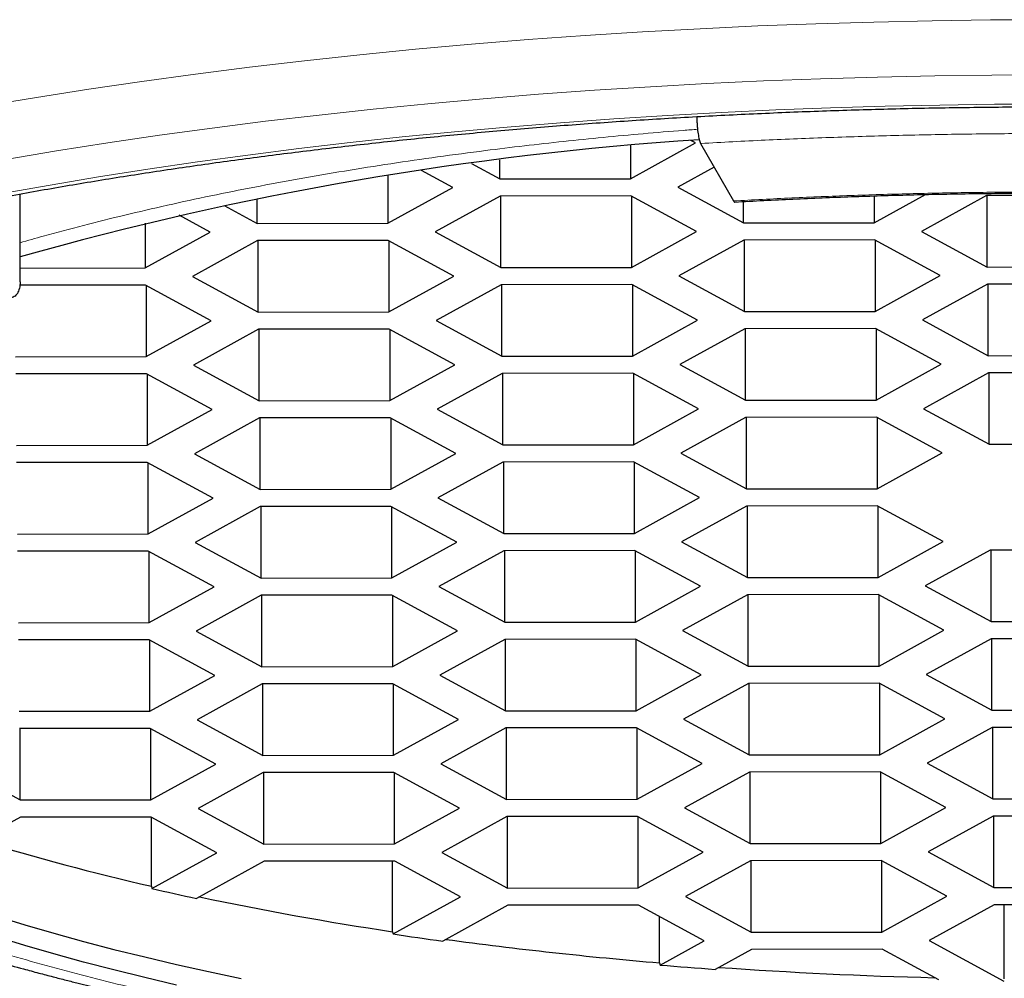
# Model space of a CAD drawing. Header units: millimetres. Extents: x 8 to 646, y 12 to 530.
# Tile 35 of 45: x 326.18 to 330.71, y 496.06 to 500.46. Entities that reach past the tile are written whole.
import ezdxf

# ---------------------------------------------------------------- set-up
doc = ezdxf.new("R2010")
doc.units = ezdxf.units.MM

msp = doc.modelspace()

# ---------------------------------------------------------------- linework, layer by layer
at = {"color": 7, "linetype": 'Continuous', "lineweight": 30}
for p, q in [((328.9903, 499.734), (329.2886, 499.8984)), ((329.2886, 499.8984), (329.2673, 499.91)), ((329.3118, 499.896), (329.4622, 499.6321)), ((328.9903, 499.8862), (328.9903, 499.734)), ((328.26, 499.804), (328.3901, 499.7334)), ((328.3901, 499.7334), (328.3901, 499.8208)), ((328.1741, 499.6937), (328.0302, 499.7718)), ((329.3741, 499.7868), (329.2071, 499.6948)), ((327.8758, 499.7484), (327.8758, 499.5293)), ((328.3901, 499.7334), (328.9903, 499.734)), ((326.1864, 499.2611), (326.1864, 499.664)), ((327.8758, 499.5293), (328.1741, 499.6937)), ((329.2071, 499.6948), (329.509, 499.5311)), ((330.1092, 499.5317), (330.3449, 499.6616)), ((327.2756, 499.5287), (327.2756, 499.6424)), ((328.3909, 499.6545), (328.0926, 499.4901)), ((328.9911, 499.6551), (328.3909, 499.6545)), ((328.3944, 499.3264), (328.3944, 499.6545)), ((329.293, 499.4914), (328.9911, 499.6551)), ((328.9946, 499.6533), (328.9946, 499.327)), ((329.509, 499.5311), (329.509, 499.6293)), ((330.1092, 499.6551), (330.1092, 499.5317)), ((330.6244, 499.6569), (330.326, 499.4925)), ((331.2246, 499.6575), (330.6244, 499.6569)), ((330.6279, 499.3287), (330.6279, 499.6569)), ((327.1232, 499.6113), (327.2756, 499.5287)), ((326.7612, 499.53), (326.7612, 499.3246)), ((327.0596, 499.489), (326.917, 499.5664)), ((327.2756, 499.5287), (327.8758, 499.5293)), ((329.509, 499.5311), (330.1092, 499.5317)), ((326.7612, 499.3246), (327.0596, 499.489)), ((328.0926, 499.4901), (328.3944, 499.3264)), ((328.9946, 499.327), (329.293, 499.4914)), ((330.326, 499.4925), (330.6279, 499.3287)), ((327.2764, 499.4498), (326.978, 499.2854)), ((327.8766, 499.4504), (327.2764, 499.4498)), ((327.2799, 499.1217), (327.2799, 499.4498)), ((328.1784, 499.2867), (327.8766, 499.4504)), ((327.8801, 499.4486), (327.8801, 499.1223)), ((329.5098, 499.4522), (329.2115, 499.2878)), ((330.11, 499.4528), (329.5098, 499.4522)), ((329.5133, 499.1241), (329.5133, 499.4522)), ((330.4119, 499.2891), (330.11, 499.4528)), ((330.1135, 499.4509), (330.1135, 499.1247)), ((326.1864, 499.324), (326.7612, 499.3246)), ((328.3944, 499.3264), (328.9946, 499.327)), ((330.6279, 499.3287), (331.2281, 499.3294)), ((326.978, 499.2854), (327.2799, 499.1217)), ((327.8801, 499.1223), (328.1784, 499.2867)), ((329.2115, 499.2878), (329.5133, 499.1241)), ((330.1135, 499.1247), (330.4119, 499.2891)), ((326.762, 499.2457), (326.1855, 499.2451)), ((327.0639, 499.082), (326.762, 499.2457)), ((326.7655, 499.2439), (326.7655, 498.9176)), ((328.3953, 499.2475), (328.0969, 499.0831)), ((328.9955, 499.2481), (328.3953, 499.2475)), ((328.3988, 498.9193), (328.3988, 499.2475)), ((329.2973, 499.0844), (328.9955, 499.2481)), ((328.999, 499.2462), (328.999, 498.92)), ((330.6287, 499.2499), (330.3304, 499.0855)), ((331.2289, 499.2505), (330.6287, 499.2499)), ((330.6322, 498.9217), (330.6322, 499.2499)), ((327.2799, 499.1217), (327.8801, 499.1223)), ((329.5133, 499.1241), (330.1135, 499.1247)), ((326.7655, 498.9176), (327.0639, 499.082)), ((328.0969, 499.0831), (328.3988, 498.9193)), ((328.999, 498.92), (329.2973, 499.0844)), ((330.3304, 499.0855), (330.6322, 498.9217)), ((327.2807, 499.0428), (326.9824, 498.8784)), ((327.8809, 499.0434), (327.2807, 499.0428)), ((327.2842, 498.7146), (327.2842, 499.0428)), ((328.1828, 498.8797), (327.8809, 499.0434)), ((327.8844, 499.0415), (327.8844, 498.7153)), ((329.5142, 499.0452), (329.2158, 498.8808)), ((330.1144, 499.0458), (329.5142, 499.0452)), ((329.5177, 498.717), (329.5177, 499.0452)), ((330.4162, 498.8821), (330.1144, 499.0458)), ((330.1179, 499.0439), (330.1179, 498.7177)), ((326.1653, 498.917), (326.7655, 498.9176)), ((328.3988, 498.9193), (328.999, 498.92)), ((330.6322, 498.9217), (331.2324, 498.9224)), ((326.9824, 498.8784), (327.2842, 498.7146)), ((327.8844, 498.7153), (328.1828, 498.8797)), ((329.2158, 498.8808), (329.5177, 498.717)), ((330.1179, 498.7177), (330.4162, 498.8821)), ((326.7664, 498.8387), (326.1662, 498.8381)), ((327.0682, 498.675), (326.7664, 498.8387)), ((326.7699, 498.8368), (326.7699, 498.5106)), ((328.3996, 498.8405), (328.1013, 498.6761)), ((328.9998, 498.8411), (328.3996, 498.8405)), ((328.4031, 498.5123), (328.4031, 498.8405)), ((329.3017, 498.6774), (328.9998, 498.8411)), ((329.0033, 498.8392), (329.0033, 498.513)), ((330.6331, 498.8428), (330.3347, 498.6784)), ((331.2333, 498.8435), (330.6331, 498.8428)), ((330.6366, 498.5147), (330.6366, 498.8429)), ((327.2842, 498.7146), (327.8844, 498.7153)), ((329.5177, 498.717), (330.1179, 498.7177)), ((326.7699, 498.5106), (327.0682, 498.675)), ((328.1013, 498.6761), (328.4031, 498.5123)), ((329.0033, 498.513), (329.3017, 498.6774)), ((330.3347, 498.6784), (330.6366, 498.5147)), ((327.2851, 498.6358), (326.9867, 498.4714)), ((327.8853, 498.6364), (327.2851, 498.6358)), ((327.2886, 498.3076), (327.2886, 498.6358)), ((328.1871, 498.4726), (327.8853, 498.6364)), ((327.8888, 498.6345), (327.8888, 498.3083)), ((329.5185, 498.6381), (329.2202, 498.4737)), ((330.1187, 498.6388), (329.5185, 498.6381)), ((329.522, 498.31), (329.522, 498.6381)), ((330.4206, 498.475), (330.1187, 498.6388)), ((330.1222, 498.6369), (330.1222, 498.3106)), ((326.1697, 498.5099), (326.7699, 498.5106)), ((328.4031, 498.5123), (329.0033, 498.513)), ((330.6366, 498.5147), (331.2368, 498.5153)), ((326.9867, 498.4714), (327.2886, 498.3076)), ((327.8888, 498.3083), (328.1871, 498.4726)), ((329.2202, 498.4737), (329.522, 498.31)), ((330.1222, 498.3106), (330.4206, 498.475)), ((326.7707, 498.4317), (326.1705, 498.4311)), ((327.0726, 498.2679), (326.7707, 498.4317)), ((326.7742, 498.1036), (326.7742, 498.4298)), ((328.404, 498.4334), (328.1056, 498.2691)), ((329.0042, 498.4341), (328.404, 498.4334)), ((328.4075, 498.1053), (328.4075, 498.4334)), ((329.306, 498.2703), (329.0042, 498.4341)), ((329.0077, 498.1059), (329.0077, 498.4322)), ((327.2886, 498.3076), (327.8888, 498.3083)), ((329.522, 498.31), (330.1222, 498.3106)), ((326.7742, 498.1036), (327.0726, 498.2679)), ((328.1056, 498.2691), (328.4075, 498.1053)), ((329.0077, 498.1059), (329.306, 498.2703)), ((327.2894, 498.2287), (326.9911, 498.0644)), ((327.8896, 498.2294), (327.2894, 498.2287)), ((327.2929, 497.9006), (327.2929, 498.2287)), ((328.1915, 498.0656), (327.8896, 498.2294)), ((327.8931, 497.9012), (327.8931, 498.2275)), ((329.5229, 498.2311), (329.2245, 498.0667)), ((330.1231, 498.2318), (329.5229, 498.2311)), ((329.5264, 497.903), (329.5264, 498.2311)), ((330.4249, 498.068), (330.1231, 498.2318)), ((330.1266, 497.9036), (330.1266, 498.2299)), ((326.174, 498.1029), (326.7742, 498.1036)), ((328.4075, 498.1053), (329.0077, 498.1059)), ((326.9911, 498.0644), (327.2929, 497.9006)), ((327.8931, 497.9012), (328.1915, 498.0656)), ((329.2245, 498.0667), (329.5264, 497.903)), ((330.1266, 497.9036), (330.4249, 498.068)), ((326.7751, 498.0247), (326.1749, 498.024)), ((327.0769, 497.8609), (326.7751, 498.0247)), ((326.7786, 497.6965), (326.7786, 498.0228)), ((328.4083, 498.0264), (328.11, 497.862)), ((329.0085, 498.0271), (328.4083, 498.0264)), ((328.4118, 497.6983), (328.4118, 498.0264)), ((329.3104, 497.8633), (329.0085, 498.0271)), ((329.012, 497.6989), (329.012, 498.0252)), ((330.6418, 498.0288), (330.3434, 497.8644)), ((331.242, 498.0294), (330.6418, 498.0288)), ((330.6453, 497.7006), (330.6453, 498.0288)), ((327.2929, 497.9006), (327.8931, 497.9012)), ((329.5264, 497.903), (330.1266, 497.9036)), ((326.7786, 497.6965), (327.0769, 497.8609)), ((328.11, 497.862), (328.4118, 497.6983)), ((329.012, 497.6989), (329.3104, 497.8633)), ((330.3434, 497.8644), (330.6453, 497.7006)), ((327.2938, 497.8217), (326.9954, 497.6573)), ((327.894, 497.8224), (327.2938, 497.8217)), ((327.2973, 497.4936), (327.2973, 497.8217)), ((328.1958, 497.6586), (327.894, 497.8224)), ((327.8975, 497.4942), (327.8975, 497.8205)), ((329.5272, 497.8241), (329.2289, 497.6597)), ((330.1274, 497.8247), (329.5272, 497.8241)), ((329.5307, 497.496), (329.5307, 497.8241)), ((330.4293, 497.661), (330.1274, 497.8247)), ((330.1309, 497.4966), (330.1309, 497.8228)), ((326.1784, 497.6959), (326.7786, 497.6965)), ((328.4118, 497.6983), (329.012, 497.6989)), ((330.6453, 497.7006), (331.2455, 497.7013)), ((326.9954, 497.6573), (327.2973, 497.4936)), ((327.8975, 497.4942), (328.1958, 497.6586)), ((329.2289, 497.6597), (329.5307, 497.496)), ((330.1309, 497.4966), (330.4293, 497.661)), ((326.7794, 497.6177), (326.1792, 497.617)), ((327.0813, 497.4539), (326.7794, 497.6177)), ((326.7829, 497.2895), (326.7829, 497.6158)), ((328.4127, 497.6194), (328.1143, 497.455)), ((329.0129, 497.62), (328.4127, 497.6194)), ((328.4162, 497.2913), (328.4162, 497.6194)), ((329.3147, 497.4563), (329.0129, 497.62)), ((329.0164, 497.2919), (329.0164, 497.6181)), ((330.6461, 497.6218), (330.3478, 497.4574)), ((331.2463, 497.6224), (330.6461, 497.6218)), ((330.6496, 497.2936), (330.6496, 497.6218)), ((327.2973, 497.4936), (327.8975, 497.4942)), ((329.5307, 497.496), (330.1309, 497.4966)), ((326.7829, 497.2895), (327.0813, 497.4539)), ((328.1143, 497.455), (328.4162, 497.2913)), ((329.0164, 497.2919), (329.3147, 497.4563)), ((330.3478, 497.4574), (330.6496, 497.2936)), ((327.2981, 497.4147), (326.9998, 497.2503)), ((327.8983, 497.4153), (327.2981, 497.4147)), ((327.3016, 497.0866), (327.3016, 497.4147)), ((328.2002, 497.2516), (327.8983, 497.4153)), ((327.9018, 497.0872), (327.9018, 497.4134)), ((329.5316, 497.4171), (329.2332, 497.2527)), ((330.1318, 497.4177), (329.5316, 497.4171)), ((329.5351, 497.0889), (329.5351, 497.4171)), ((330.4336, 497.254), (330.1318, 497.4177)), ((330.1353, 497.0896), (330.1353, 497.4158)), ((326.1827, 497.2889), (326.7829, 497.2895)), ((328.4162, 497.2913), (329.0164, 497.2919)), ((330.6496, 497.2936), (331.2498, 497.2943)), ((326.9998, 497.2503), (327.3016, 497.0866)), ((327.9018, 497.0872), (328.2002, 497.2516)), ((329.2332, 497.2527), (329.5351, 497.0889)), ((330.1353, 497.0896), (330.4336, 497.254)), ((326.7838, 497.2106), (326.1836, 497.21)), ((326.1871, 496.8819), (326.1871, 497.21)), ((327.0856, 497.0469), (326.7838, 497.2106)), ((326.7873, 496.8825), (326.7873, 497.2087)), ((328.417, 497.2124), (328.1187, 497.048)), ((329.0172, 497.213), (328.417, 497.2124)), ((328.4205, 496.8842), (328.4205, 497.2124)), ((329.3191, 497.0493), (329.0172, 497.213)), ((329.0207, 496.8849), (329.0207, 497.2111)), ((330.6504, 497.2148), (330.3521, 497.0504)), ((331.2506, 497.2154), (330.6504, 497.2148)), ((330.654, 496.8866), (330.654, 497.2148)), ((327.3016, 497.0866), (327.9018, 497.0872)), ((329.5351, 497.0889), (330.1353, 497.0896)), ((325.8852, 497.0456), (326.1871, 496.8819)), ((326.7873, 496.8825), (327.0856, 497.0469)), ((328.1187, 497.048), (328.4205, 496.8842)), ((329.0207, 496.8849), (329.3191, 497.0493)), ((330.3521, 497.0504), (330.654, 496.8866)), ((327.3025, 497.0077), (327.0041, 496.8433)), ((327.9027, 497.0083), (327.3025, 497.0077)), ((327.306, 496.6795), (327.306, 497.0077)), ((328.2045, 496.8446), (327.9027, 497.0083)), ((327.9062, 496.6802), (327.9062, 497.0064)), ((329.5359, 497.0101), (329.2376, 496.8457)), ((330.1361, 497.0107), (329.5359, 497.0101)), ((329.5394, 496.6819), (329.5394, 497.0101)), ((330.438, 496.8469), (330.1361, 497.0107)), ((330.1396, 496.6826), (330.1396, 497.0088)), ((326.1871, 496.8819), (326.7873, 496.8825)), ((328.4205, 496.8842), (329.0207, 496.8849)), ((330.654, 496.8866), (331.2542, 496.8873)), ((327.0041, 496.8433), (327.306, 496.6795)), ((327.9062, 496.6802), (328.2045, 496.8446)), ((329.2376, 496.8457), (329.5394, 496.6819)), ((330.1396, 496.6826), (330.438, 496.8469)), ((326.1879, 496.803), (325.986, 496.6917)), ((326.7881, 496.8036), (326.1879, 496.803)), ((327.09, 496.6399), (326.7881, 496.8036)), ((326.7893, 496.4857), (326.7893, 496.8029)), ((328.4214, 496.8054), (328.123, 496.641)), ((329.0216, 496.806), (328.4214, 496.8054)), ((328.4249, 496.4772), (328.4249, 496.8054)), ((329.3234, 496.6422), (329.0216, 496.806)), ((329.0251, 496.4779), (329.0251, 496.8041)), ((330.6548, 496.8077), (330.3564, 496.6433)), ((331.255, 496.8084), (330.6548, 496.8077)), ((330.6583, 496.4796), (330.6583, 496.8077)), ((327.306, 496.6795), (327.9062, 496.6802)), ((329.5394, 496.6819), (330.1396, 496.6826)), ((326.7916, 496.4754), (327.09, 496.6399)), ((328.123, 496.641), (328.4249, 496.4772)), ((329.0251, 496.4779), (329.3234, 496.6422)), ((330.3564, 496.6433), (330.6583, 496.4796)), ((327.3068, 496.6007), (326.997, 496.4299)), ((327.907, 496.6013), (327.3068, 496.6007)), ((327.8968, 496.2771), (327.8968, 496.6013)), ((328.2089, 496.4375), (327.907, 496.6013)), ((329.5402, 496.603), (329.2419, 496.4386)), ((330.1404, 496.6037), (329.5402, 496.603)), ((329.5437, 496.2749), (329.5437, 496.603)), ((330.4423, 496.4399), (330.1404, 496.6037)), ((330.1439, 496.2755), (330.1439, 496.6018)), ((326.7893, 496.4857), (326.7916, 496.4754)), ((328.4249, 496.4772), (329.0251, 496.4779)), ((330.6583, 496.4796), (331.2585, 496.4802)), ((327.899, 496.2668), (328.2089, 496.4375)), ((329.2419, 496.4386), (329.5437, 496.2749)), ((330.1439, 496.2755), (330.4423, 496.4399)), ((328.4257, 496.3983), (328.1273, 496.2339)), ((329.0259, 496.399), (328.4257, 496.3983)), ((329.3278, 496.2352), (329.0259, 496.399)), ((330.6591, 496.4007), (330.3608, 496.2363)), ((331.2593, 496.4013), (330.6591, 496.4007)), ((330.7064, 496.0603), (330.7064, 496.4008)), ((329.1236, 496.1342), (329.1236, 496.346)), ((327.8968, 496.2771), (327.899, 496.2668)), ((329.5437, 496.2749), (330.1439, 496.2755)), ((329.1259, 496.124), (329.3278, 496.2352)), ((330.3608, 496.2363), (330.7037, 496.0503)), ((329.5446, 496.196), (329.3782, 496.1043)), ((330.1448, 496.1966), (329.5446, 496.196)), ((330.4051, 496.0554), (330.1448, 496.1966)), ((329.1236, 496.1342), (329.1259, 496.124))]:
    msp.add_line(p, q, dxfattribs=at)
at = {"color": 8, "linetype": 'Continuous', "lineweight": 0, "flags": 128}
for points in [[(330.912, 500.4642), (330.6437, 500.4629), (330.3756, 500.4593), (330.1079, 500.4535), (329.8408, 500.4456), (329.5744, 500.4354), (329.3089, 500.423), (329.0446, 500.4084), (328.7815, 500.3917), (328.52, 500.3728), (328.2601, 500.3517), (328.002, 500.3285), (327.746, 500.3032), (327.4921, 500.2757), (327.2406, 500.2462), (326.9916, 500.2146), (326.7454, 500.181), (326.502, 500.1453), (326.2616, 500.1076), (326.0245, 500.068)], [(330.9126, 500.2113), (330.6495, 500.21), (330.3866, 500.2065), (330.1241, 500.2008), (329.8622, 500.193), (329.601, 500.183), (329.3407, 500.1709), (329.0816, 500.1566), (328.8236, 500.1402), (328.5672, 500.1217), (328.3124, 500.101), (328.0593, 500.0783), (327.8083, 500.0534), (327.5594, 500.0265), (327.3128, 499.9976), (327.0686, 499.9666), (326.8272, 499.9336), (326.5886, 499.8986), (326.3529, 499.8617), (326.1204, 499.8228)], [(330.9137, 500.0771), (330.6618, 500.0759), (330.41, 500.0725), (330.1586, 500.0671), (329.9078, 500.0597), (329.6576, 500.0501), (329.4083, 500.0385), (329.1601, 500.0248), (328.9131, 500.0091), (328.6675, 499.9913), (328.4234, 499.9715), (328.1811, 499.9497), (327.9407, 499.9259), (327.7023, 499.9002), (327.4661, 499.8724), (327.2323, 499.8428), (327.0011, 499.8112), (326.7725, 499.7777), (326.5468, 499.7423), (326.3242, 499.7051), (326.1046, 499.6661)]]:
    msp.add_lwpolyline(points, dxfattribs=at)
at = {"color": 7, "linetype": 'Continuous', "lineweight": 30, "flags": 128}
for points in [[(326.0786, 496.348), (326.2084, 496.3084), (326.3414, 496.2699), (326.4776, 496.2324), (326.6168, 496.1961), (326.759, 496.161), (326.904, 496.1271), (327.0518, 496.0943), (327.2023, 496.0628)], [(326.904, 496.0322), (326.759, 496.0662), (326.6168, 496.1013), (326.4776, 496.1376), (326.3414, 496.175), (326.2084, 496.2136), (326.0786, 496.2532)]]:
    msp.add_lwpolyline(points, dxfattribs=at)
at = {"color": 7, "linetype": 'Continuous', "lineweight": 30}
for centre, radius, start, end in [((330.3004, 484.8196), 15.1261, 93.77086, 105.78222), ((329.2256, 507.1715), 10.96, 252.86801, 257.15657), ((329.7539, 509.3608), 13.2215, 257.05261, 257.96438), ((330.1644, 511.3939), 15.2859, 258.09036, 261.46915), ((330.4574, 513.1999), 17.1252, 261.40837, 262.17997), ((330.718, 515.202), 19.1343, 262.26236, 265.22022), ((330.8467, 516.5705), 20.5188, 265.18928, 265.89601), ((330.9187, 517.677), 21.6175, 265.95648, 268.58691)]:
    msp.add_arc(centre, radius, start, end, dxfattribs=at)
for points, knots in [([(321.5644, 497.2761), (321.5644, 497.2784), (321.564, 497.2945), (321.5656, 497.3243), (321.5694, 497.3655), (321.5758, 497.4066), (321.5845, 497.4476), (321.5955, 497.4884), (321.6087, 497.5289), (321.624, 497.5693), (321.6415, 497.6096), (321.6611, 497.6497), (321.6828, 497.6898), (321.7067, 497.7298), (321.7326, 497.7698), (321.7608, 497.8099), (321.791, 497.8499), (321.8235, 497.8901), (321.8581, 497.9303), (321.8949, 497.9706), (321.934, 498.0109), (321.9752, 498.0512), (322.0187, 498.0916), (322.0645, 498.1319), (322.1124, 498.1723), (322.1626, 498.2126), (322.2151, 498.2529), (322.2698, 498.2932), (322.3267, 498.3333), (322.3859, 498.3733), (322.4472, 498.4132), (322.5108, 498.453), (322.5766, 498.4926), (322.6446, 498.532), (322.7147, 498.5712), (322.787, 498.6102), (322.8614, 498.649), (322.938, 498.6875), (323.0166, 498.7257), (323.0974, 498.7636), (323.1802, 498.8012), (323.265, 498.8385), (323.3519, 498.8754), (323.4407, 498.912), (323.5315, 498.9482), (323.6243, 498.9841), (323.719, 499.0194), (323.8156, 499.0545), (323.9141, 499.089), (324.0144, 499.1231), (324.1165, 499.1568), (324.2204, 499.19), (324.3261, 499.2227), (324.4335, 499.2549), (324.5426, 499.2867), (324.6534, 499.3179), (324.7658, 499.3486), (324.8799, 499.3787), (324.9955, 499.4083), (325.1127, 499.4374), (325.2314, 499.4659), (325.3515, 499.4938), (325.4732, 499.5211), (325.5962, 499.5478), (325.7207, 499.574), (325.8465, 499.5995), (325.9736, 499.6244), (326.102, 499.6487), (326.2317, 499.6724), (326.3626, 499.6954), (326.4947, 499.7178), (326.6279, 499.7395), (326.7623, 499.7606), (326.8977, 499.781), (327.0342, 499.8007), (327.1717, 499.8198), (327.3102, 499.8382), (327.4496, 499.8559), (327.5899, 499.8729), (327.7311, 499.8892), (327.8731, 499.9048), (328.0159, 499.9197), (328.1595, 499.9339), (328.3037, 499.9474), (328.4487, 499.9601), (328.5943, 499.9722), (328.7405, 499.9835), (328.8873, 499.994), (329.0346, 500.0039), (329.1824, 500.013), (329.3307, 500.0214), (329.4793, 500.029), (329.6284, 500.0359), (329.7778, 500.0421), (329.9274, 500.0475), (330.0774, 500.0522), (330.2276, 500.0561), (330.3779, 500.0593), (330.5284, 500.0617), (330.679, 500.0634), (330.8297, 500.0643), (330.9804, 500.0645), (331.1311, 500.0639), (331.2817, 500.0626), (331.4323, 500.0605), (331.5827, 500.0576), (331.7329, 500.0541), (331.883, 500.0497), (332.0328, 500.0446), (332.1823, 500.0388), (332.3316, 500.0323), (332.4804, 500.025), (332.6289, 500.0169), (332.7769, 500.0081), (332.9244, 499.9986), (333.0715, 499.9884), (333.218, 499.9774), (333.3638, 499.9657), (333.5091, 499.9532), (333.6537, 499.9401), (333.7976, 499.9262), (333.9408, 499.9116), (334.0832, 499.8963), (334.2248, 499.8804), (334.3655, 499.8637), (334.5054, 499.8463), (334.6443, 499.8282), (334.7823, 499.8094), (334.9193, 499.79), (335.0552, 499.7699), (335.1901, 499.7491), (335.3239, 499.7277), (335.4565, 499.7056), (335.588, 499.6829), (335.7183, 499.6594), (335.8473, 499.6355), (335.9751, 499.6108), (336.1015, 499.5855), (336.2266, 499.5597), (336.3503, 499.5332), (336.4727, 499.5061), (336.5936, 499.4784), (336.713, 499.4502), (336.8309, 499.4214), (336.9473, 499.392), (337.0621, 499.3621), (337.1753, 499.3316), (337.2869, 499.3006), (337.3968, 499.2691), (337.505, 499.2371), (337.6116, 499.2045), (337.7163, 499.1715), (337.8193, 499.138), (337.9205, 499.1041), (338.0199, 499.0697), (338.1174, 499.0349), (338.213, 498.9996), (338.3067, 498.9639), (338.3985, 498.9278), (338.4883, 498.8914), (338.5761, 498.8546), (338.6619, 498.8174), (338.7457, 498.7798), (338.8275, 498.742), (338.9071, 498.7039), (338.9847, 498.6655), (339.0601, 498.6268), (339.1334, 498.5878), (339.2045, 498.5487), (339.2735, 498.5093), (339.3403, 498.4697), (339.4049, 498.43), (339.4672, 498.3901), (339.5274, 498.35), (339.5853, 498.3099), (339.6409, 498.2697), (339.6943, 498.2294), (339.7454, 498.1891), (339.7943, 498.1488), (339.8409, 498.1085), (339.8853, 498.0682), (339.9274, 498.0279), (339.9672, 497.9877), (340.0048, 497.9476), (340.0402, 497.9076), (340.0734, 497.8677), (340.1043, 497.828), (340.1331, 497.7884), (340.1597, 497.7488), (340.1842, 497.7094), (340.2066, 497.6701), (340.2269, 497.6309), (340.2451, 497.5917), (340.2612, 497.5525), (340.2752, 497.5133), (340.2872, 497.4739), (340.2971, 497.4343), (340.3048, 497.3944), (340.3103, 497.3542), (340.3137, 497.3149), (340.314, 497.289), (340.3142, 497.2766)], [0, 0, 0, 0, 0.000982, 0.00676, 0.012531, 0.018258, 0.023915, 0.029488, 0.034972, 0.040367, 0.04568, 0.05092, 0.056096, 0.061218, 0.066294, 0.071331, 0.076338, 0.081319, 0.086281, 0.091227, 0.096161, 0.101086, 0.106005, 0.11092, 0.115833, 0.120745, 0.125658, 0.130572, 0.135488, 0.140407, 0.145329, 0.150254, 0.155184, 0.160117, 0.165055, 0.169998, 0.174945, 0.179896, 0.184851, 0.189811, 0.194775, 0.199743, 0.204715, 0.20969, 0.214669, 0.219652, 0.224638, 0.229628, 0.23462, 0.239616, 0.244614, 0.249615, 0.254619, 0.259626, 0.264634, 0.269645, 0.274659, 0.279674, 0.284691, 0.28971, 0.294731, 0.299754, 0.304778, 0.309804, 0.314831, 0.319861, 0.32489, 0.329922, 0.334954, 0.339988, 0.345023, 0.350059, 0.355096, 0.360134, 0.365172, 0.370212, 0.375252, 0.380293, 0.385335, 0.390377, 0.39542, 0.400464, 0.405509, 0.410553, 0.415599, 0.420644, 0.42569, 0.430737, 0.435784, 0.440831, 0.445879, 0.450927, 0.455975, 0.461023, 0.466072, 0.471121, 0.47617, 0.481219, 0.486268, 0.491317, 0.496366, 0.501416, 0.506465, 0.511515, 0.516564, 0.521613, 0.526662, 0.531711, 0.53676, 0.541809, 0.546857, 0.551906, 0.556954, 0.562002, 0.567049, 0.572096, 0.577143, 0.58219, 0.587236, 0.592281, 0.597327, 0.602371, 0.607415, 0.612459, 0.617502, 0.622544, 0.627586, 0.632627, 0.637667, 0.642706, 0.647745, 0.652782, 0.657819, 0.662854, 0.667889, 0.672923, 0.677955, 0.682986, 0.688016, 0.693044, 0.698072, 0.703097, 0.708121, 0.713144, 0.718164, 0.723183, 0.7282, 0.733215, 0.738228, 0.743239, 0.748247, 0.753254, 0.758257, 0.763258, 0.768256, 0.773252, 0.778244, 0.783233, 0.788219, 0.793201, 0.79818, 0.803156, 0.808127, 0.813095, 0.818058, 0.823017, 0.827972, 0.832923, 0.837869, 0.842811, 0.847748, 0.852681, 0.857609, 0.862534, 0.867455, 0.872372, 0.877286, 0.882197, 0.887107, 0.892016, 0.896926, 0.901836, 0.90675, 0.911668, 0.916595, 0.921532, 0.926483, 0.931451, 0.936442, 0.941461, 0.946515, 0.95161, 0.956753, 0.961955, 0.967224, 0.972567, 0.977992, 0.983505, 0.989104, 0.994783, 1, 1, 1, 1]), ([(329.2942, 500.0192), (329.2942, 500.0148), (329.2943, 500.0048), (329.2951, 499.9889), (329.2963, 499.972), (329.2979, 499.9558), (329.3, 499.9405), (329.3024, 499.9267), (329.3051, 499.9147), (329.3082, 499.9036), (329.3105, 499.8987), (329.3118, 499.896)], [0, 0, 0, 0, 0.0896272, 0.2005241, 0.3083814, 0.4192688, 0.5270939, 0.6379665, 0.745709, 0.8567295, 1, 1, 1, 1]), ([(329.4683, 499.6272), (329.5573, 499.6319), (329.7353, 499.6415), (330.0039, 499.6523), (330.2735, 499.6606), (330.5438, 499.6661), (330.8145, 499.6687), (331.0802, 499.6686), (331.3406, 499.6659), (331.5954, 499.6608), (331.8497, 499.6532), (332.1031, 499.6432), (332.2711, 499.6346), (332.3551, 499.6302)], [0, 0, 0, 0, 0.093333, 0.186666, 0.279999, 0.373332, 0.466665, 0.559999, 0.647999, 0.735999, 0.824, 0.912, 1, 1, 1, 1]), ([(329.4622, 499.6321), (329.4632, 499.6306), (329.4652, 499.6278), (329.4672, 499.6266), (329.4682, 499.6272), (329.4683, 499.6273)], [0, 0, 0, 0, 0.480976, 0.961857, 1, 1, 1, 1]), ([(326.1864, 499.2611), (326.1863, 499.2559), (326.1859, 499.2454), (326.1834, 499.2309), (326.1794, 499.2181), (326.174, 499.2071), (326.1673, 499.1985), (326.1595, 499.1924), (326.1508, 499.189), (326.1406, 499.188), (326.1331, 499.1906), (326.1288, 499.1921)], [0, 0, 0, 0, 0.107334, 0.214796, 0.322181, 0.42958, 0.536972, 0.644348, 0.75178, 0.859164, 1, 1, 1, 1]), ([(323.3923, 498.2721), (323.3923, 498.2634), (323.3924, 498.2472), (323.3932, 498.2244), (323.3941, 498.2047), (323.3952, 498.1882), (323.3962, 498.1748), (323.3971, 498.1639), (323.3986, 498.1487), (323.4008, 498.1284), (323.4043, 498.1015), (323.4087, 498.0731), (323.4142, 498.0424), (323.421, 498.0092), (323.4294, 497.9735), (323.4392, 497.937), (323.4495, 497.9027), (323.4599, 497.871), (323.4696, 497.844), (323.4779, 497.822), (323.485, 497.804), (323.4926, 497.7855), (323.501, 497.766), (323.5103, 497.7453), (323.5208, 497.7229), (323.5323, 497.6994), (323.5443, 497.6761), (323.5556, 497.655), (323.5659, 497.6365), (323.5757, 497.6193), (323.5859, 497.6021), (323.5972, 497.5834), (323.6071, 497.5678), (323.6155, 497.5547), (323.6215, 497.5455), (323.6271, 497.537), (323.6321, 497.5296), (323.6365, 497.5231), (323.6412, 497.5162), (323.6472, 497.5075), (323.6553, 497.496), (323.6647, 497.4829), (323.6742, 497.4699), (323.6831, 497.458), (323.6923, 497.4458), (323.7016, 497.4337), (323.711, 497.4218), (323.7195, 497.4112), (323.7277, 497.4011), (323.7355, 497.3916), (323.7441, 497.3813), (323.7543, 497.3692), (323.7669, 497.3545), (323.7813, 497.3382), (323.7967, 497.321), (323.8118, 497.3047), (323.8255, 497.2901), (323.8375, 497.2776), (323.8489, 497.2658), (323.8652, 497.2493), (323.8863, 497.2285), (323.9117, 497.2041), (323.9377, 497.1799), (323.9643, 497.1558), (323.9916, 497.1319), (324.0197, 497.1079), (324.0497, 497.083), (324.0805, 497.0582), (324.1105, 497.0348), (324.1393, 497.0128), (324.1693, 496.9905), (324.2017, 496.967), (324.2363, 496.9426), (324.2715, 496.9184), (324.3051, 496.896), (324.3356, 496.8761), (324.3645, 496.8576), (324.3939, 496.8392), (324.4263, 496.8192), (324.4618, 496.7979), (324.5, 496.7755), (324.5374, 496.7541), (324.572, 496.7347), (324.6013, 496.7186), (324.6279, 496.7043), (324.6589, 496.6877), (324.697, 496.6678), (324.7467, 496.6424), (324.8026, 496.6147), (324.8636, 496.5854), (324.9184, 496.5599), (324.9673, 496.5377), (325.0104, 496.5185), (325.055, 496.4991), (325.0993, 496.4802), (325.1409, 496.4628), (325.1756, 496.4486), (325.2047, 496.4367), (325.2313, 496.4261), (325.2604, 496.4146), (325.293, 496.4018), (325.329, 496.388), (325.3814, 496.3681), (325.4487, 496.3433), (325.53, 496.3142), (325.6115, 496.286), (325.6944, 496.2583), (325.7829, 496.2296), (325.8791, 496.1995), (325.9821, 496.1685), (326.09, 496.1372), (326.1872, 496.1102), (326.2704, 496.0878), (326.3357, 496.0706), (326.3961, 496.0551), (326.4514, 496.0412), (326.4952, 496.0304), (326.5285, 496.0223), (326.5522, 496.0166), (326.5726, 496.0117), (326.5882, 496.008), (326.5998, 496.0052), (326.6103, 496.0027), (326.6233, 495.9997), (326.6428, 495.9951), (326.6702, 495.9888), (326.7066, 495.9804), (326.7504, 495.9705), (326.8046, 495.9585), (326.8687, 495.9445), (326.9403, 495.9293), (327.0142, 495.914), (327.0886, 495.8991), (327.1633, 495.8844), (327.2385, 495.8701), (327.3141, 495.8561), (327.4441, 495.8326), (327.6302, 495.8009), (327.8535, 495.7663), (328.0575, 495.7372), (328.2422, 495.7127), (328.4309, 495.6897), (328.6258, 495.6679), (328.828, 495.6473), (329.0374, 495.6281), (329.2447, 495.6113), (329.4492, 495.5967), (329.6502, 495.5843), (329.8564, 495.5734), (330.0679, 495.5642), (330.2846, 495.5569), (330.5062, 495.5516), (330.7326, 495.5484), (330.9553, 495.5475), (331.174, 495.5488), (331.387, 495.5519), (331.5992, 495.5571), (331.8071, 495.5641), (332.0073, 495.5727), (332.1997, 495.5827), (332.3843, 495.5938), (332.5624, 495.6061), (332.7348, 495.6194), (332.9016, 495.6336), (333.0626, 495.6486), (333.2168, 495.6642), (333.3643, 495.6803), (333.5043, 495.6966), (333.637, 495.713), (333.7625, 495.7294), (333.8821, 495.7459), (334.0047, 495.7635), (334.1343, 495.7832), (334.2748, 495.8057), (334.4215, 495.8304), (334.574, 495.8576), (334.7007, 495.8816), (334.8007, 495.9012), (334.8726, 495.9158), (334.943, 495.9303), (335.0086, 495.9443), (335.0664, 495.9568), (335.1156, 495.9677), (335.1566, 495.977), (335.1897, 495.9845), (335.215, 495.9903), (335.237, 495.9954), (335.2605, 496.0009), (335.2896, 496.0078), (335.3237, 496.0159), (335.362, 496.0252), (335.4069, 496.0362), (335.4588, 496.0491), (335.518, 496.0642), (335.5822, 496.0809), (335.6609, 496.1019), (335.7509, 496.1266), (335.8492, 496.1547), (335.9431, 496.1824), (336.0325, 496.2098), (336.1301, 496.2406), (336.2342, 496.2748), (336.3464, 496.3133), (336.4548, 496.3522), (336.5577, 496.3909), (336.655, 496.4289), (336.7456, 496.4659), (336.8311, 496.5022), (336.9139, 496.5387), (336.9979, 496.5773), (337.0828, 496.6179), (337.1515, 496.6523), (337.2025, 496.6787), (337.2341, 496.6954), (337.2617, 496.7102), (337.2862, 496.7235), (337.3103, 496.7369), (337.337, 496.7518), (337.3701, 496.7707), (337.4076, 496.7925), (337.4481, 496.8167), (337.4887, 496.8416), (337.5266, 496.8655), (337.5611, 496.8879), (337.591, 496.9077), (337.6182, 496.9261), (337.6434, 496.9435), (337.6678, 496.9606), (337.6929, 496.9786), (337.7198, 496.9983), (337.7491, 497.0203), (337.7843, 497.0473), (337.8223, 497.0776), (337.8618, 497.1103), (337.8934, 497.1375), (337.9187, 497.1599), (337.9381, 497.1774), (337.9559, 497.1939), (337.9719, 497.209), (337.9871, 497.2236), (338.0033, 497.2394), (338.0208, 497.2568), (338.0383, 497.2747), (338.0553, 497.2925), (338.0729, 497.3113), (338.0888, 497.3288), (338.1024, 497.3441), (338.1126, 497.3556), (338.1219, 497.3665), (338.1316, 497.3779), (338.1426, 497.3911), (338.1548, 497.4059), (338.1666, 497.4207), (338.1776, 497.4346), (338.1883, 497.4485), (338.1993, 497.4631), (338.2102, 497.4778), (338.2198, 497.4912), (338.2281, 497.503), (338.2357, 497.5139), (338.2435, 497.5252), (338.2523, 497.5383), (338.2615, 497.5523), (338.2702, 497.5659), (338.28, 497.5814), (338.2923, 497.6014), (338.3079, 497.628), (338.3246, 497.6579), (338.3407, 497.6885), (338.3552, 497.7176), (338.3681, 497.7448), (338.3801, 497.7717), (338.3921, 497.8003), (338.4042, 497.8311), (338.4164, 497.8645), (338.4284, 497.9005), (338.4392, 497.9367), (338.4485, 497.9711), (338.4562, 498.0035), (338.463, 498.0354), (338.4688, 498.0671), (338.4728, 498.0922), (338.4753, 498.1099), (338.4767, 498.1208), (338.478, 498.1315), (338.4792, 498.1422), (338.4805, 498.1541), (338.4819, 498.169), (338.4834, 498.1884), (338.4849, 498.2127), (338.486, 498.241), (338.4862, 498.2612), (338.4862, 498.2721)], [0, 0, 0, 0, 0.00231, 0.004337, 0.006078, 0.007535, 0.008708, 0.009596, 0.010374, 0.012609, 0.014924, 0.017521, 0.020195, 0.023136, 0.026468, 0.029877, 0.033083, 0.036058, 0.038811, 0.04049, 0.042171, 0.043923, 0.045779, 0.047755, 0.049928, 0.052306, 0.054677, 0.056806, 0.058586, 0.060273, 0.061954, 0.06373, 0.065835, 0.066857, 0.067883, 0.06879, 0.069575, 0.070237, 0.07086, 0.071738, 0.073029, 0.074536, 0.075941, 0.077225, 0.07839, 0.0799, 0.081155, 0.082309, 0.083417, 0.084478, 0.085494, 0.086863, 0.088538, 0.090453, 0.092426, 0.094419, 0.096118, 0.097486, 0.098783, 0.100268, 0.103338, 0.106194, 0.109039, 0.112143, 0.115059, 0.117913, 0.121154, 0.124478, 0.127406, 0.130211, 0.133066, 0.136178, 0.139572, 0.14287, 0.145974, 0.148765, 0.151107, 0.153667, 0.156501, 0.159545, 0.16276, 0.166146, 0.168862, 0.171226, 0.173248, 0.175239, 0.178619, 0.182235, 0.18678, 0.191362, 0.195944, 0.198934, 0.202008, 0.205169, 0.208356, 0.21123, 0.213732, 0.215439, 0.217165, 0.219117, 0.221293, 0.223693, 0.226252, 0.231603, 0.236741, 0.241765, 0.246886, 0.252066, 0.257881, 0.263886, 0.270124, 0.276597, 0.280557, 0.284209, 0.287553, 0.290588, 0.293315, 0.294707, 0.296003, 0.29715, 0.297992, 0.298521, 0.299006, 0.299695, 0.300598, 0.302146, 0.304077, 0.306395, 0.309097, 0.312634, 0.316443, 0.320247, 0.324045, 0.327838, 0.331625, 0.335407, 0.339183, 0.351014, 0.36279, 0.371445, 0.380071, 0.388783, 0.397742, 0.406949, 0.416404, 0.426108, 0.434802, 0.443687, 0.452763, 0.462028, 0.471485, 0.481132, 0.490969, 0.500998, 0.510146, 0.519447, 0.528776, 0.537855, 0.546674, 0.555083, 0.563241, 0.571149, 0.578806, 0.586346, 0.593625, 0.600645, 0.607406, 0.613907, 0.620039, 0.625921, 0.631552, 0.636975, 0.6434, 0.650202, 0.657381, 0.664938, 0.672873, 0.676485, 0.68017, 0.68391, 0.687363, 0.690396, 0.692965, 0.695128, 0.696885, 0.698236, 0.699169, 0.7004, 0.701989, 0.70384, 0.705907, 0.708192, 0.711161, 0.714431, 0.718002, 0.721873, 0.727718, 0.733388, 0.738848, 0.7441, 0.749169, 0.756144, 0.76318, 0.770139, 0.776854, 0.783338, 0.78961, 0.79537, 0.801195, 0.807262, 0.813702, 0.82034, 0.823033, 0.825566, 0.82776, 0.829612, 0.831456, 0.833638, 0.836152, 0.839675, 0.843057, 0.846517, 0.850193, 0.853062, 0.855793, 0.858323, 0.860595, 0.862828, 0.865205, 0.867777, 0.870642, 0.873826, 0.878292, 0.8823, 0.886212, 0.888447, 0.890604, 0.892665, 0.89446, 0.896061, 0.897921, 0.900102, 0.902253, 0.904235, 0.906346, 0.908749, 0.910268, 0.911575, 0.912689, 0.913929, 0.915415, 0.917102, 0.918872, 0.920302, 0.92169, 0.923416, 0.925011, 0.92647, 0.927712, 0.928764, 0.92994, 0.931308, 0.932869, 0.934316, 0.935535, 0.937685, 0.940464, 0.943618, 0.946683, 0.949591, 0.952197, 0.954636, 0.957347, 0.960248, 0.963397, 0.966847, 0.970242, 0.973382, 0.976257, 0.979028, 0.981971, 0.984757, 0.985733, 0.986694, 0.987639, 0.988569, 0.989544, 0.990763, 0.992533, 0.994662, 0.997151, 1, 1, 1, 1]), ([(320.6895, 497.2289), (320.6895, 497.2146), (320.6897, 497.1825), (320.6928, 497.1325), (320.6982, 497.0789), (320.7061, 497.0254), (320.7164, 496.972), (320.7291, 496.9186), (320.7442, 496.8653), (320.7617, 496.8121), (320.7816, 496.7589), (320.804, 496.7058), (320.8288, 496.6529), (320.8561, 496.6), (320.8859, 496.5473), (320.9182, 496.4947), (320.9529, 496.4423), (320.9901, 496.3901), (321.0298, 496.3382), (321.0719, 496.2864), (321.1165, 496.235), (321.1635, 496.1839), (321.2128, 496.1331), (321.2646, 496.0827), (321.3187, 496.0327), (321.3751, 495.9831), (321.4337, 495.9338), (321.4947, 495.885), (321.5578, 495.8367), (321.6232, 495.7887), (321.6908, 495.7413), (321.7605, 495.6943), (321.8323, 495.6478), (321.9062, 495.6017), (321.9822, 495.5562), (322.0603, 495.5111), (322.1404, 495.4666), (322.2225, 495.4225), (322.3066, 495.3789), (322.3927, 495.3358), (322.4807, 495.2933), (322.5707, 495.2512), (322.6626, 495.2097), (322.7563, 495.1687), (322.8519, 495.1282), (322.9494, 495.0882), (323.0487, 495.0488), (323.1498, 495.01), (323.2527, 494.9716), (323.3573, 494.9339), (323.4636, 494.8966), (323.5717, 494.86), (323.6815, 494.8239), (323.7929, 494.7884), (323.9059, 494.7535), (324.0206, 494.7191), (324.1368, 494.6853), (324.2546, 494.6522), (324.374, 494.6196), (324.4948, 494.5877), (324.6171, 494.5563), (324.7409, 494.5256), (324.8661, 494.4955), (324.9927, 494.466), (325.1207, 494.4372), (325.25, 494.409), (325.3806, 494.3815), (325.5125, 494.3546), (325.6456, 494.3284), (325.78, 494.3028), (325.9156, 494.2779), (326.0523, 494.2537), (326.1901, 494.2301), (326.329, 494.2072), (326.4691, 494.1851), (326.6101, 494.1635), (326.7521, 494.1427), (326.8952, 494.1227), (327.0391, 494.1033), (327.1839, 494.0846), (327.3297, 494.0666), (327.4762, 494.0493), (327.6236, 494.0328), (327.7717, 494.017), (327.9205, 494.0019), (328.0701, 493.9876), (328.2203, 493.9739), (328.3712, 493.961), (328.5226, 493.9489), (328.6746, 493.9375), (328.8271, 493.9268), (328.9802, 493.9169), (329.1336, 493.9077), (329.2875, 493.8992), (329.4418, 493.8916), (329.5964, 493.8847), (329.7514, 493.8785), (329.9066, 493.8731), (330.062, 493.8684), (330.2177, 493.8645), (330.3735, 493.8614), (330.5294, 493.859), (330.6855, 493.8574), (330.8311, 493.8566), (330.9246, 493.8565), (330.9661, 493.8565)], [0, 0, 0, 0, 0.007235, 0.016293, 0.025357, 0.034435, 0.043537, 0.052671, 0.061843, 0.071063, 0.080332, 0.089657, 0.09904, 0.108482, 0.117985, 0.127545, 0.137161, 0.14683, 0.156547, 0.166309, 0.176109, 0.185943, 0.195805, 0.205691, 0.215597, 0.225517, 0.235449, 0.245389, 0.255334, 0.265281, 0.27523, 0.285178, 0.295122, 0.305064, 0.315, 0.324932, 0.334859, 0.34478, 0.354695, 0.364605, 0.374508, 0.384407, 0.394298, 0.404185, 0.414066, 0.423941, 0.433811, 0.443676, 0.453536, 0.463392, 0.473244, 0.48309, 0.492933, 0.502771, 0.512606, 0.522438, 0.532266, 0.54209, 0.551912, 0.56173, 0.571546, 0.581359, 0.591169, 0.600977, 0.610783, 0.620586, 0.630387, 0.640187, 0.649984, 0.659779, 0.669573, 0.679365, 0.689155, 0.698945, 0.708732, 0.718518, 0.728303, 0.738087, 0.74787, 0.757651, 0.767432, 0.777211, 0.786989, 0.796767, 0.806544, 0.81632, 0.826096, 0.83587, 0.845645, 0.855418, 0.865191, 0.874964, 0.884736, 0.894507, 0.904278, 0.914049, 0.92382, 0.93359, 0.94336, 0.95313, 0.9629, 0.972669, 0.982439, 0.992208, 1, 1, 1, 1])]:
    msp.add_open_spline(points, degree=3, knots=knots, dxfattribs=at)
at = {"color": 8, "linetype": 'Continuous', "lineweight": 0}
for points, knots in [([(326.1864, 499.4398), (326.2218, 499.45), (326.3166, 499.4775), (326.4769, 499.52), (326.6668, 499.5674), (326.8621, 499.6127), (327.061, 499.6556), (327.2631, 499.6961), (327.4678, 499.7341), (327.6761, 499.7699), (327.888, 499.8034), (328.1036, 499.8347), (328.3086, 499.8618), (328.5019, 499.8853), (328.6825, 499.9054), (328.8644, 499.924), (329.0479, 499.9409), (329.1923, 499.9532), (329.276, 499.9593), (329.2975, 499.9609)], [0, 0, 0, 0, 0.040445, 0.108431, 0.176401, 0.244433, 0.312611, 0.379443, 0.446109, 0.512681, 0.579239, 0.645853, 0.712604, 0.766503, 0.820286, 0.873997, 0.927672, 0.981353, 1, 1, 1, 1]), ([(329.3118, 499.896), (329.4104, 499.9013), (329.6075, 499.9119), (329.9048, 499.9239), (330.2027, 499.933), (330.5016, 499.9391), (330.8012, 499.942), (331.0954, 499.9419), (331.3836, 499.9389), (331.6654, 499.9332), (331.9464, 499.9248), (332.2267, 499.9138), (332.4126, 499.9042), (332.5057, 499.8994)], [0, 0, 0, 0, 0.09348, 0.186781, 0.280004, 0.373246, 0.466608, 0.560119, 0.648143, 0.73606, 0.823952, 0.911905, 1, 1, 1, 1]), ([(329.4622, 499.6321), (329.5516, 499.6369), (329.7304, 499.6465), (330.0001, 499.6574), (330.2706, 499.6657), (330.5419, 499.6711), (330.8139, 499.6738), (331.0809, 499.6737), (331.3424, 499.671), (331.5981, 499.6659), (331.8531, 499.6582), (332.1076, 499.6482), (332.2765, 499.6395), (332.3609, 499.6351)], [0, 0, 0, 0, 0.093426, 0.186698, 0.279915, 0.373178, 0.466585, 0.560081, 0.648068, 0.73597, 0.82387, 0.911852, 1, 1, 1, 1]), ([(330.963, 495.5734), (330.9027, 495.5735), (330.7822, 495.5736), (330.6017, 495.5757), (330.4216, 495.5791), (330.2419, 495.584), (330.0627, 495.5904), (329.8839, 495.5982), (329.7024, 495.6076), (329.5021, 495.6198), (329.2837, 495.6352), (329.0509, 495.6542), (328.8205, 495.6758), (328.5924, 495.6999), (328.3783, 495.7251), (328.1783, 495.7509), (327.9921, 495.7769), (327.8087, 495.8046), (327.628, 495.8339), (327.45, 495.8648), (327.2747, 495.8974), (327.0913, 495.9338), (326.9007, 495.9743), (326.7043, 496.0193), (326.5133, 496.0662), (326.3275, 496.1152), (326.147, 496.1663), (325.9719, 496.2193), (325.8027, 496.2742), (325.6396, 496.3309), (325.4831, 496.3892), (325.3331, 496.4492), (325.1895, 496.5109), (325.0536, 496.5737), (324.9253, 496.6374), (324.8048, 496.702), (324.6915, 496.7678), (324.5853, 496.8347), (324.4863, 496.9028), (324.4003, 496.9675), (324.3261, 497.0285), (324.2623, 497.0855), (324.2035, 497.1429), (324.1497, 497.2008), (324.1009, 497.2592), (324.0571, 497.3179), (324.019, 497.3762), (323.9836, 497.4385), (323.9523, 497.5047), (323.926, 497.5758), (323.907, 497.6472), (323.8953, 497.7187), (323.8912, 497.7855), (323.8931, 497.8474), (323.8994, 497.9044), (323.9103, 497.9613), (323.9258, 498.018), (323.946, 498.0745), (323.9708, 498.131), (324.0007, 498.1882), (324.039, 498.2515), (324.0879, 498.3204), (324.1483, 498.3939), (324.2166, 498.4666), (324.2928, 498.5386), (324.3728, 498.6061), (324.4439, 498.6616), (324.4886, 498.6931), (324.5055, 498.705)], [0, 0, 0, 0, 0.012873, 0.025722, 0.038556, 0.051385, 0.064215, 0.077056, 0.089916, 0.10346, 0.120588, 0.137688, 0.154781, 0.171885, 0.189022, 0.203536, 0.218018, 0.232477, 0.246928, 0.261382, 0.275851, 0.290347, 0.307639, 0.324885, 0.342107, 0.359324, 0.376558, 0.393829, 0.41112, 0.428367, 0.445589, 0.462806, 0.48004, 0.49731, 0.51424, 0.531127, 0.547991, 0.56485, 0.581725, 0.598634, 0.612288, 0.625911, 0.639517, 0.653114, 0.666712, 0.680321, 0.693952, 0.706941, 0.723099, 0.739233, 0.755359, 0.771494, 0.787657, 0.800533, 0.813385, 0.826222, 0.839051, 0.851879, 0.864718, 0.877573, 0.891116, 0.908245, 0.925344, 0.942437, 0.959542, 0.976678, 0.991193, 1, 1, 1, 1])]:
    msp.add_open_spline(points, degree=3, knots=knots, dxfattribs=at)

doc.saveas('drawing.dxf')
